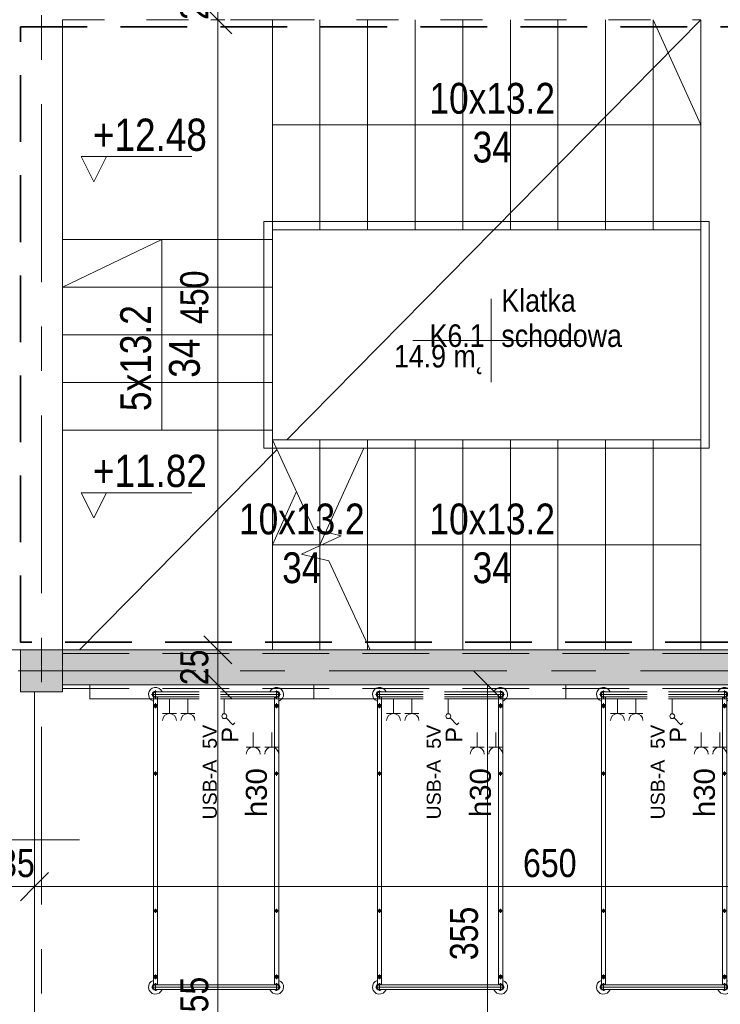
# Model space of a CAD drawing. Header units: centimetres. Extents: x -1631 to 1829, y -257 to 3158.
# Tile 12 of 129: x -1228 to -728, y 1130 to 1833. Entities that reach past the tile are written whole.
import ezdxf

# ---------------------------------------------------------------- set-up
doc = ezdxf.new("R2010")
doc.units = ezdxf.units.CM
for name, pattern in [('Dash', [60, 30, -30]), ('Hidden', [71.4375, 47.625, -23.8125]), ('Oś', [222.25, 127, -31.75, 31.75, -31.75]), ('Ukryte', [71.438, 47.625, -23.813])]:
    doc.linetypes.add(name, pattern=pattern)
for name, color, linetype, lineweight in [('A-ANNO-DIMS', 211, 'Continuous', 13), ('A-ANNO-DIMS-100', 211, 'Continuous', 13), ('A-ANNO-NOTE', 131, 'Continuous', 9), ('A-AREA', 32, 'Continuous', 13), ('A-AREA-IDEN', 2, 'Continuous', 13), ('A-DETL', 90, 'Continuous', 9), ('A-DETL-HDLN', 90, 'Ukryte', 9), ('A-DETL-THIN', 151, 'Continuous', 9), ('A-FLOR', 192, 'Continuous', 13), ('A-GLAZ-IDEN', 152, 'Continuous', 13), ('A-WALL', 113, 'Continuous', 13), ('G-ANNO-DIMS', 111, 'Continuous', 13), ('G-ANNO-TEXT', 231, 'Continuous', 13), ('I-FURN', 30, 'Continuous', 9), ('Q-SPCQ', 91, 'Continuous', 9), ('S-COLS', 52, 'Continuous', 13), ('S-GRID', 1, 'Continuous', 13), ('S-STRS', 31, 'Continuous', 13), ('S-STRS-MBND', 31, 'Continuous', 13)]:
    doc.layers.add(name, color=color, linetype=linetype, lineweight=lineweight)
doc.layers.add('A-WALL-PATT', color=111, linetype='Continuous', lineweight=13, plot=False)
doc.styles.add('Arial Narrow', font='ARIALN.TTF', dxfattribs={"height": 22})
doc.styles.add('Arial Narrow_2', font='ARIALN.TTF', dxfattribs={"height": 23})
doc.styles.add('Arial Narrow_5', font='ARIALN.TTF', dxfattribs={"height": 20})
doc.styles.add('Arial_11', font='arial.ttf', dxfattribs={"width": 0.85, "height": 23})
doc.styles.add('Arial_13', font='arial.ttf', dxfattribs={"height": 0.2})
doc.styles.add('Arial_4', font='arial.ttf', dxfattribs={"height": 10})
doc.styles.add('Arial_5', font='arial.ttf', dxfattribs={"height": 12})
doc.styles.add('Arial_6', font='arial.ttf', dxfattribs={"height": 15})
doc.dimstyles.new('Diagonal_1_100__0__wewnętrzne', dxfattribs={"dimscale": 30.48, "dimtxt": 20.468619, "dimasz": 0.656168, "dimexe": 0.164042, "dimexo": 0.0625, "dimgap": 0.032808, "dimtad": 1, "dimdec": 0, "dimdsep": 46, "dimtxsty": 'Arial Narrow_5', "dimblk1": 'OBLIQUE', "dimblk2": 'OBLIQUE', "dimsah": 1, "dimcen": 0.09, "dimazin": 0, "dimtfac": 1, "dimtdec": 4, "dimtix": 1, "dimtmove": 0, "dimatfit": 3, "dimfxl": 0.164042, "dimfxlon": 1, "dimtvp": 1, "dimtolj": 1, "dimtzin": 0, "dimarcsym": 2})
doc.dimstyles.new('Diagonal_1_100__0__wewnętrzne_2', dxfattribs={"dimscale": 30.48, "dimtxt": 20.468619, "dimasz": 0.656168, "dimexe": 0.164042, "dimexo": 0.0625, "dimgap": 0.032808, "dimtad": 1, "dimdec": 0, "dimdsep": 46, "dimtxsty": 'Arial Narrow_5', "dimblk1": 'OBLIQUE', "dimblk2": 'OBLIQUE', "dimsah": 1, "dimcen": 0.09, "dimazin": 0, "dimtfac": 1, "dimtdec": 4, "dimtix": 1, "dimtmove": 2, "dimatfit": 3, "dimfxl": 0.164042, "dimfxlon": 1, "dimtvp": 1, "dimtolj": 1, "dimtzin": 0, "dimarcsym": 2})

# ---------------------------------------------------------------- blocks, each defined once
blk = doc.blocks.new('M_Concrete-Square-Column - 300 x 300mm-1795931-6_piętro IV __13_80 m_ - stan projektowany')
at = {"layer": 'S-COLS', "lineweight": 9}
blk.add_hatch(color=254, dxfattribs=at).paths.add_polyline_path([(15, -15), (15, 15), (-15, 15), (-15, -15)], flags=0)
for p, q in [((15, 15), (-15, 15)), ((-15, 15), (-15, -15)), ((15, -15), (15, 15)), ((-15, -15), (15, -15))]:
    blk.add_line(p, q, dxfattribs=at)
blk = doc.blocks.new('łóżko 195x90 typ FAMED _102039_ - łóżko 195x90 typ FAMED _102039_-832813-6_piętro IV __13_80 m_ - stan projektowany')
at = {"layer": 'I-FURN'}
for p, q in [((-43.25, 102.02), (-43.25, 107.47)), ((-43.25, 106.45), (43.25, 106.45)), ((43.25, 102.02), (43.25, 107.47)), ((-45.98, 104.75), (45.97, 104.75)), ((-44.75, 103.1), (-44.75, -102.61)), ((-43.25, 103.05), (43.25, 103.05)), ((-41.75, -102.55), (-41.75, 103.1)), ((41.75, -102.61), (41.75, 103.05)), ((44.75, 103.1), (44.75, -102.61)), ((-45, 96.6), (-41.5, 96.6)), ((-43.25, 94.85), (-43.25, 98.35)), ((45, 96.6), (41.5, 96.6)), ((43.25, 94.85), (43.25, 98.35)), ((-43.25, 49.69), (-43.25, 46.69)), ((43.25, 49.69), (43.25, 46.69)), ((-44.75, 48.19), (-41.75, 48.19)), ((44.75, 48.19), (41.75, 48.19)), ((-43.25, -48.31), (-43.25, -51.31)), ((43.25, -48.31), (43.25, -51.31)), ((-44.75, -49.81), (-41.75, -49.81)), ((44.75, -49.81), (41.75, -49.81)), ((-45, -96.93), (-41.5, -96.93)), ((-43.25, -95.18), (-43.25, -98.68)), ((45, -96.93), (41.5, -96.93)), ((43.25, -95.18), (43.25, -98.68)), ((45.97, -104.25), (-45.98, -104.25)), ((-43.25, -101.53), (-43.25, -106.98)), ((-43.25, -102.55), (43.25, -102.55)), ((43.25, -101.53), (43.25, -106.98)), ((-43.25, -105.95), (43.25, -105.95))]:
    blk.add_line(p, q, dxfattribs=at)
for centre, radius in [((-43.25, 96.6), 1.25), ((-43.25, 96.6), 0.8), ((43.25, 96.6), 1.25), ((43.25, 96.6), 0.8), ((-43.25, 48.19), 1), ((43.25, 48.19), 1), ((-43.25, -49.81), 1), ((43.25, -49.81), 1), ((-43.25, -96.93), 1.25), ((-43.25, -96.93), 0.8), ((43.25, -96.93), 1.25), ((43.25, -96.93), 0.8)]:
    blk.add_circle(centre, radius, dxfattribs=at)
for centre, radius, start, end in [((-43.25, 104.75), 5, 19.87687, 252.5424), ((-43.25, 104.75), 2.23, 49.8221, 312.38874), ((-43.25, 104.75), 1.93, 62.02067, 297.97933), ((-43.25, 104.75), 1.7, 90, 270), ((43.25, 104.75), 5, 287.4576, 160.12313), ((43.25, 104.75), 2.23, 229.8221, 130.1779), ((43.25, 104.75), 1.93, 242.02067, 117.97933), ((43.25, 104.75), 1.7, 270, 90), ((-43.25, -104.25), 5, 107.4576, 340.12313), ((-43.25, -104.25), 2.23, 49.8221, 310.1779), ((-43.25, -104.25), 1.93, 62.02067, 297.97933), ((-43.25, -104.25), 1.7, 90, 270), ((43.25, -104.25), 5, 199.87687, 72.5424), ((43.25, -104.25), 2.23, 229.8221, 130.1779), ((43.25, -104.25), 1.93, 242.02067, 117.97933), ((43.25, -104.25), 1.7, 270, 90)]:
    blk.add_arc(centre, radius, start, end, dxfattribs=at)
blk = doc.blocks.new('Panel Gazowo Oswietleniowy 2 - Type 1-2423720-6_piętro IV __13_80 m_ - stan projektowany')
at = {"layer": 'Q-SPCQ'}
for p, q in [((-112.5, 56.83), (-102.5, 56.83)), ((-107.5, 56.83), (-107.5, 46.5)), ((-99.33, 56.83), (-89.33, 56.83)), ((-94.33, 56.83), (-94.33, 46.5)), ((47.5, 56.83), (57.5, 56.83)), ((52.5, 56.83), (52.5, 46.5)), ((60.67, 56.83), (70.67, 56.83)), ((65.67, 56.83), (65.67, 46.5)), ((-79.82, 40.93), (-81.13, 39.62)), ((-74.88, 35.98), (-79.82, 40.93)), ((80.18, 40.93), (78.87, 39.62)), ((85.12, 35.98), (80.18, 40.93)), ((-73.64, 22.5), (-73.64, 33)), ((-66.13, 32.83), (-56.13, 32.83)), ((-61.13, 32.83), (-61.13, 22.5)), ((-52.67, 32.83), (-42.67, 32.83)), ((-47.67, 32.83), (-47.67, 22.5)), ((-39.5, 32.83), (-29.5, 32.83)), ((-34.5, 32.83), (-34.5, 22.5)), ((86.36, 22.5), (86.36, 33)), ((93.87, 32.83), (103.87, 32.83)), ((98.87, 32.83), (98.87, 22.5)), ((107.33, 32.83), (117.33, 32.83)), ((112.33, 32.83), (112.33, 22.5)), ((120.5, 32.83), (130.5, 32.83)), ((125.5, 32.83), (125.5, 22.5)), ((-157.5, 12.5), (-157.5, 22.5)), ((-157.5, 22.5), (182.5, 22.5)), ((182.5, 22.5), (182.5, 12.5))]:
    blk.add_line(p, q, dxfattribs=at)
for centre in [(-73.64, 34.75), (86.36, 34.75)]:
    blk.add_circle(centre, 1.75, dxfattribs=at)
for centre, end in [((-107.5, 61.83), 0), ((-94.33, 61.83), 0), ((52.5, 61.83), 0), ((65.67, 61.83), 0), ((-61.13, 37.83), 360), ((-47.67, 37.83), 360), ((-34.5, 37.83), 360), ((98.87, 37.83), 360), ((112.33, 37.83), 360), ((125.5, 37.83), 360)]:
    blk.add_arc(centre, 5, 180, end, dxfattribs=at)
blk = doc.blocks.new('Spot Elevations - Kota wyk 2-385235-6_piętro IV __13_80 m_ - stan projektowany')
at = {"layer": 'G-ANNO-DIMS'}
for p, q in [((0, 0), (-0.09, 0.18)), ((-0.09, 0.18), (0.6992, 0.18)), ((0, 0), (0.09, 0.18))]:
    blk.add_line(p, q, dxfattribs=at)
blk = doc.blocks.new('DIMBLOCK36-6_piętro IV __13_80 m_ - stan projektowany')
at = {"layer": 'A-ANNO-DIMS-100', "transparency": 16777216}
for p, q in [((-893.96, 1358.33), (-903.96, 1368.33)), ((-898.96, 1358.33), (-888.96, 1358.33)), ((-893.96, 1358.33), (-898.96, 1358.33)), ((-893.96, 1003.33), (-893.96, 1358.33)), ((-893.96, 1358.33), (-883.96, 1348.33)), ((-893.96, 1003.33), (-903.96, 1013.33)), ((-898.96, 1003.33), (-888.96, 1003.33)), ((-893.96, 1003.33), (-898.96, 1003.33)), ((-893.96, 1003.33), (-883.96, 993.33))]:
    blk.add_line(p, q, dxfattribs=at)
at = {"layer": 'A-ANNO-DIMS-100', "color": 0, "transparency": 16777216, "insert": (-920.81, 1161.82), "char_height": 20, "width": 45.6158, "attachment_point": 1, "rotation": 90, "line_spacing_factor": 0.974696, "style": 'Arial Narrow_5'}
blk.add_mtext('355', dxfattribs=at)
blk = doc.blocks.new('_Oblique')
at = {"color": 0, "linetype": 'ByBlock', "lineweight": -2}
blk.add_line((-0.5, -0.5), (0.5, 0.5), dxfattribs=at)
blk = doc.blocks.new('DIMBLOCK81-6_piętro IV __13_80 m_ - stan projektowany')
at = {"layer": 'A-ANNO-DIMS-100', "transparency": 16777216}
for p, q in [((-1086.6, 1358.33), (-1096.6, 1368.33)), ((-1091.6, 1358.33), (-1081.6, 1358.33)), ((-1086.6, 1358.33), (-1091.6, 1358.33)), ((-1086.6, 903.33), (-1086.6, 1358.33)), ((-1086.6, 1358.33), (-1076.6, 1348.33)), ((-1086.6, 903.33), (-1096.6, 913.33)), ((-1091.6, 903.33), (-1081.6, 903.33)), ((-1086.6, 903.33), (-1091.6, 903.33)), ((-1086.6, 903.33), (-1076.6, 893.33))]:
    blk.add_line(p, q, dxfattribs=at)
at = {"layer": 'A-ANNO-DIMS-100', "color": 0, "transparency": 16777216, "insert": (-1113.45, 1111.82), "char_height": 20, "width": 45.6158, "attachment_point": 1, "rotation": 90, "line_spacing_factor": 0.974696, "style": 'Arial Narrow_5'}
blk.add_mtext('455', dxfattribs=at)
blk = doc.blocks.new('DIMBLOCK82-6_piętro IV __13_80 m_ - stan projektowany')
at = {"layer": 'A-ANNO-DIMS-100', "transparency": 16777216}
for p, q in [((-1086.6, 1383.33), (-1096.6, 1393.33)), ((-1091.6, 1383.33), (-1081.6, 1383.33)), ((-1086.6, 1383.33), (-1091.6, 1383.33)), ((-1086.6, 1358.33), (-1086.6, 1383.33)), ((-1086.6, 1383.33), (-1076.6, 1373.33)), ((-1086.6, 1358.33), (-1096.6, 1368.33)), ((-1091.6, 1358.33), (-1081.6, 1358.33)), ((-1086.6, 1358.33), (-1091.6, 1358.33)), ((-1086.6, 1358.33), (-1076.6, 1348.33))]:
    blk.add_line(p, q, dxfattribs=at)
at = {"layer": 'A-ANNO-DIMS-100', "color": 0, "transparency": 16777216, "insert": (-1113.45, 1358.15), "char_height": 20, "width": 30.4105, "attachment_point": 1, "rotation": 90, "line_spacing_factor": 0.974696, "style": 'Arial Narrow_5'}
blk.add_mtext('25', dxfattribs=at)
blk = doc.blocks.new('DIMBLOCK83-6_piętro IV __13_80 m_ - stan projektowany')
at = {"layer": 'A-ANNO-DIMS-100', "transparency": 16777216}
for p, q in [((-1086.6, 1833.33), (-1096.6, 1843.33)), ((-1091.6, 1833.33), (-1081.6, 1833.33)), ((-1086.6, 1833.33), (-1091.6, 1833.33)), ((-1086.6, 1383.33), (-1086.6, 1833.33)), ((-1086.6, 1833.33), (-1076.6, 1823.33)), ((-1086.6, 1383.33), (-1096.6, 1393.33)), ((-1091.6, 1383.33), (-1081.6, 1383.33)), ((-1086.6, 1383.33), (-1091.6, 1383.33)), ((-1086.6, 1383.33), (-1076.6, 1373.33))]:
    blk.add_line(p, q, dxfattribs=at)
at = {"layer": 'A-ANNO-DIMS-100', "color": 0, "transparency": 16777216, "insert": (-1113.45, 1616.05), "char_height": 20, "width": 45.6158, "attachment_point": 1, "rotation": 90, "line_spacing_factor": 0.974696, "style": 'Arial Narrow_5'}
blk.add_mtext('450', dxfattribs=at)
blk = doc.blocks.new('DIMBLOCK84-6_piętro IV __13_80 m_ - stan projektowany')
at = {"layer": 'A-ANNO-DIMS-100', "transparency": 16777216}
for p, q in [((-1086.6, 1858.33), (-1096.6, 1868.33)), ((-1091.6, 1858.33), (-1081.6, 1858.33)), ((-1086.6, 1858.33), (-1091.6, 1858.33)), ((-1086.6, 1833.33), (-1086.6, 1858.33)), ((-1086.6, 1858.33), (-1076.6, 1848.33)), ((-1086.6, 1833.33), (-1096.6, 1843.33)), ((-1091.6, 1833.33), (-1081.6, 1833.33)), ((-1086.6, 1833.33), (-1091.6, 1833.33)), ((-1086.6, 1833.33), (-1076.6, 1823.33))]:
    blk.add_line(p, q, dxfattribs=at)
at = {"layer": 'A-ANNO-DIMS-100', "color": 0, "transparency": 16777216, "insert": (-1113.45, 1833.15), "char_height": 20, "width": 30.4105, "attachment_point": 1, "rotation": 90, "line_spacing_factor": 0.974696, "style": 'Arial Narrow_5'}
blk.add_mtext('25', dxfattribs=at)
blk = doc.blocks.new('DIMBLOCK110-6_piętro IV __13_80 m_ - stan projektowany')
at = {"layer": 'A-ANNO-DIMS-100', "transparency": 16777216}
for p, q in [((-1217.62, 1214.34), (-1207.62, 1224.34)), ((-567.62, 1214.34), (-557.62, 1224.34)), ((-1217.62, 1209.34), (-1217.62, 1219.34)), ((-567.62, 1209.34), (-567.62, 1219.34)), ((-1217.62, 1214.34), (-1227.62, 1204.34)), ((-567.62, 1214.34), (-1217.62, 1214.34)), ((-1217.62, 1214.34), (-1217.62, 1209.34)), ((-567.62, 1214.34), (-577.62, 1204.34)), ((-567.62, 1214.34), (-567.62, 1209.34))]:
    blk.add_line(p, q, dxfattribs=at)
at = {"layer": 'A-ANNO-DIMS-100', "color": 0, "transparency": 16777216, "insert": (-868.57, 1241.19), "char_height": 20, "width": 45.6158, "attachment_point": 1, "line_spacing_factor": 0.974696, "style": 'Arial Narrow_5'}
blk.add_mtext('650', dxfattribs=at)
blk = doc.blocks.new('DIMBLOCK111-6_piętro IV __13_80 m_ - stan projektowany')
at = {"layer": 'A-ANNO-DIMS-100', "transparency": 16777216}
for p, q in [((-1252.62, 1214.34), (-1242.62, 1224.34)), ((-1217.62, 1214.34), (-1207.62, 1224.34)), ((-1252.62, 1209.34), (-1252.62, 1219.34)), ((-1217.62, 1209.34), (-1217.62, 1219.34)), ((-1252.62, 1214.34), (-1262.62, 1204.34)), ((-1217.62, 1214.34), (-1252.62, 1214.34)), ((-1252.62, 1214.34), (-1252.62, 1209.34)), ((-1217.62, 1214.34), (-1227.62, 1204.34)), ((-1217.62, 1214.34), (-1217.62, 1209.34))]:
    blk.add_line(p, q, dxfattribs=at)
at = {"layer": 'A-ANNO-DIMS-100', "color": 0, "transparency": 16777216, "insert": (-1242.82, 1241.19), "char_height": 20, "width": 30.4105, "attachment_point": 1, "line_spacing_factor": 0.974696, "style": 'Arial Narrow_5'}
blk.add_mtext('35', dxfattribs=at)
blk = doc.blocks.new('METKA_POMIESZCZENIA2 - Rozbudowana - bez ramki-2396678-6_piętro IV __13_80 m_ - stan projektowany')
at = {"layer": 'A-AREA-IDEN'}
for p, q in [((0, 0.425), (0, 0)), ((0.098, 0), (-0.8, 0)), ((-0.8, 0), (0.9, 0)), ((0, 0), (0, -0.425))]:
    blk.add_line(p, q, dxfattribs=at)
blk = doc.blocks.new('Okno_LD_typ 100 - metka _ wys_parapetu-2491833-6_piętro IV __13_80 m_ - stan projektowany')
at = {"layer": 'A-GLAZ-IDEN'}
blk.add_line((0, 1.8925), (0, -0.3919), dxfattribs=at)
blk.add_circle((0, -0.0919), 0.3, dxfattribs=at)
at = {"layer": 'A-GLAZ-IDEN', "insert": (0.4711, 0.6634), "char_height": 0.2, "width": 0.48783, "attachment_point": 3, "rotation": 90, "line_spacing_factor": 0.936439, "style": 'Arial_13', "bg_fill": 3, "box_fill_scale": 1.25, "bg_fill_color": 256, "bg_fill_true_color": 13158600, "bg_fill_transparency": 0}
blk.add_mtext('\\pxqr,t6.35,12.7,19.05,25.4,31.75,38.1,44.45,50.8,57.15,63.5,69.85,76.2,82.55,88.9,95.25,101.6,107.95,114.3,120.65,127,133.35,139.7,146.05,152.4,158.75,165.1,171.45,177.8,184.15,190.5,196.85,203.2;{hp= }', dxfattribs=at)

msp = doc.modelspace()

# ---------------------------------------------------------------- hatches: boundary and pattern name
at = {"layer": 'A-WALL-PATT'}
msp.add_hatch(color=9, dxfattribs=at).paths.add_polyline_path([(-627.62, 1358.33), (-627.62, 1383.33), (-1197.62, 1383.33), (-1197.62, 1358.33), (-628.34, 1358.33)], flags=0)

# ---------------------------------------------------------------- linework, layer by layer
at = {"layer": 'A-AREA', "lineweight": 9}
for p, q in [((-1037.41, 1533.33), (-741.62, 1833.33)), ((-1185.3, 1383.33), (-1044.34, 1526.29))]:
    msp.add_line(p, q, dxfattribs=at)
at = {"layer": 'A-DETL', "linetype": 'Hidden', "lineweight": 35}
for p, q in [((-1227.62, 1828.33), (-576.62, 1828.33)), ((-1227.62, 1388.83), (-1227.62, 1828.33)), ((-576.62, 1388.83), (-1227.62, 1388.83))]:
    msp.add_line(p, q, dxfattribs=at)
at = {"layer": 'A-DETL-HDLN'}
msp.add_line((-1197.62, 1380.83), (1172.38, 1380.83), dxfattribs=at)
at = {"layer": 'A-DETL-THIN'}
for p, q in [((-775.62, 1833.33), (-741.62, 1758.33)), ((-1047.62, 1758.33), (-741.62, 1758.33)), ((-741.62, 1758.33), (-775.62, 1758.33)), ((-1053.62, 1527.33), (-1053.62, 1689.33)), ((-1053.62, 1689.33), (-735.62, 1689.33)), ((-735.62, 1689.33), (-735.62, 1527.33)), ((-1047.62, 1683.33), (-741.62, 1683.33)), ((-1047.62, 1533.33), (-1047.62, 1683.33)), ((-741.62, 1683.33), (-741.62, 1533.33)), ((-741.62, 1683.33), (-741.62, 1533.33)), ((-1126.62, 1676.33), (-1197.62, 1642.33)), ((-1126.62, 1540.33), (-1126.62, 1676.33)), ((-741.62, 1533.33), (-1047.62, 1533.33)), ((-735.62, 1527.33), (-1053.62, 1527.33)), ((-1013.62, 1458.33), (-982.34, 1527.33)), ((-1047.62, 1458.33), (-1030.28, 1496.58)), ((-1013.62, 1458.33), (-1047.62, 1458.33)), ((-741.62, 1458.33), (-1013.62, 1458.33))]:
    msp.add_line(p, q, dxfattribs=at)
at = {"layer": 'A-FLOR', "lineweight": 9}
msp.add_line((-741.62, 1833.33), (-741.62, 1533.33), dxfattribs=at)
at = {"layer": 'A-WALL', "lineweight": 9}
for p, q in [((-1227.62, 1383.33), (-1238.62, 1383.33)), ((-627.62, 1383.33), (-1197.62, 1383.33)), ((-1197.62, 1358.33), (-627.62, 1358.33)), ((-1217.62, 1353.33), (-1217.62, 903.33))]:
    msp.add_line(p, q, dxfattribs=at)
at = {"layer": 'S-GRID', "linetype": 'Oś'}
for p, q in [((-1212.62, 2884.27), (-1212.62, 27.13)), ((1342.46, 1368.33), (-1368.76, 1368.33))]:
    msp.add_line(p, q, dxfattribs=at)
at = {"layer": 'S-STRS', "lineweight": 9}
for p, q in [((-1197.62, 1833.33), (-1197.62, 1676.33)), ((-1047.62, 1833.33), (-1047.62, 1683.33)), ((-1047.62, 1833.33), (-1047.62, 1683.33)), ((-1013.62, 1833.33), (-1013.62, 1683.33)), ((-1013.62, 1833.33), (-1013.62, 1683.33)), ((-979.62, 1833.33), (-979.62, 1683.33)), ((-979.62, 1833.33), (-979.62, 1683.33)), ((-945.62, 1833.33), (-945.62, 1683.33)), ((-945.62, 1833.33), (-945.62, 1683.33)), ((-911.62, 1833.33), (-911.62, 1683.33)), ((-911.62, 1833.33), (-911.62, 1683.33)), ((-877.62, 1833.33), (-877.62, 1683.33)), ((-877.62, 1833.33), (-877.62, 1683.33)), ((-843.62, 1833.33), (-843.62, 1683.33)), ((-843.62, 1833.33), (-843.62, 1683.33)), ((-809.62, 1833.33), (-809.62, 1683.33)), ((-809.62, 1833.33), (-809.62, 1683.33)), ((-775.62, 1833.33), (-775.62, 1683.33)), ((-775.62, 1833.33), (-775.62, 1683.33)), ((-741.62, 1833.33), (-741.62, 1683.33)), ((-1047.62, 1676.33), (-1047.62, 1683.33)), ((-1047.62, 1683.33), (-1013.62, 1683.33)), ((-1013.62, 1683.33), (-979.62, 1683.33)), ((-979.62, 1683.33), (-945.62, 1683.33)), ((-945.62, 1683.33), (-911.62, 1683.33)), ((-911.62, 1683.33), (-877.62, 1683.33)), ((-877.62, 1683.33), (-843.62, 1683.33)), ((-843.62, 1683.33), (-809.62, 1683.33)), ((-809.62, 1683.33), (-775.62, 1683.33)), ((-775.62, 1683.33), (-741.62, 1683.33)), ((-1197.62, 1676.33), (-1047.62, 1676.33)), ((-1197.62, 1642.33), (-1197.62, 1676.33)), ((-1197.62, 1676.33), (-1047.62, 1676.33)), ((-1047.62, 1642.33), (-1047.62, 1676.33)), ((-1197.62, 1608.33), (-1197.62, 1642.33)), ((-1197.62, 1642.33), (-1047.62, 1642.33)), ((-1197.62, 1642.33), (-1047.62, 1642.33)), ((-1047.62, 1608.33), (-1047.62, 1642.33)), ((-1197.62, 1574.33), (-1197.62, 1608.33)), ((-1197.62, 1608.33), (-1047.62, 1608.33)), ((-1197.62, 1608.33), (-1047.62, 1608.33)), ((-1047.62, 1574.33), (-1047.62, 1608.33)), ((-1197.62, 1540.33), (-1197.62, 1574.33)), ((-1197.62, 1574.33), (-1047.62, 1574.33)), ((-1197.62, 1574.33), (-1047.62, 1574.33)), ((-1047.62, 1540.33), (-1047.62, 1574.33)), ((-1197.62, 1540.33), (-1197.62, 1383.33)), ((-1197.62, 1540.33), (-1047.62, 1540.33)), ((-1197.62, 1540.33), (-1047.62, 1540.33)), ((-1047.62, 1533.33), (-1047.62, 1540.33)), ((-1047.62, 1383.33), (-1047.62, 1533.33)), ((-1047.62, 1383.33), (-1047.62, 1533.33)), ((-1013.62, 1533.33), (-1047.62, 1533.33)), ((-979.62, 1533.33), (-1013.62, 1533.33)), ((-1013.62, 1468.61), (-1013.62, 1533.33)), ((-1013.62, 1468.61), (-1013.62, 1533.33)), ((-979.62, 1387.5), (-979.62, 1533.33)), ((-979.62, 1387.5), (-979.62, 1533.33)), ((-945.62, 1383.33), (-945.62, 1533.33)), ((-945.62, 1383.33), (-945.62, 1533.33)), ((-911.62, 1383.33), (-911.62, 1533.33)), ((-911.62, 1383.33), (-911.62, 1533.33)), ((-877.62, 1383.33), (-877.62, 1533.33)), ((-877.62, 1383.33), (-877.62, 1533.33)), ((-809.62, 1533.33), (-843.62, 1533.33)), ((-843.62, 1383.33), (-843.62, 1533.33)), ((-843.62, 1383.33), (-843.62, 1533.33)), ((-775.62, 1533.33), (-809.62, 1533.33)), ((-809.62, 1383.33), (-809.62, 1533.33)), ((-809.62, 1383.33), (-809.62, 1533.33)), ((-741.62, 1533.33), (-775.62, 1533.33)), ((-775.62, 1383.33), (-775.62, 1533.33)), ((-775.62, 1383.33), (-775.62, 1533.33)), ((-741.62, 1383.33), (-741.62, 1533.33)), ((-741.62, 1383.33), (-741.62, 1533.33)), ((-1013.62, 1457.87), (-1013.62, 1468.61)), ((-1013.62, 1457.87), (-1013.62, 1468.61)), ((-1013.62, 1448.52), (-1013.62, 1457.87)), ((-1013.62, 1448.52), (-1013.62, 1457.87)), ((-1013.62, 1383.33), (-1013.62, 1448.52)), ((-1013.62, 1383.33), (-1013.62, 1448.52)), ((-979.62, 1383.33), (-979.62, 1387.5)), ((-979.62, 1383.33), (-979.62, 1387.5))]:
    msp.add_line(p, q, dxfattribs=at)
at = {"layer": 'S-STRS-MBND', "linetype": 'Dash', "lineweight": 9}
for p, q in [((-1197.62, 1833.33), (-1197.62, 1676.33)), ((-1047.62, 1833.33), (-1197.62, 1833.33)), ((-1047.62, 1833.33), (-1047.62, 1683.33)), ((-1047.62, 1833.33), (-741.62, 1833.33)), ((-1047.62, 1833.33), (-1047.62, 1683.33)), ((-1013.62, 1833.33), (-1013.62, 1683.33)), ((-1013.62, 1833.33), (-1013.62, 1683.33)), ((-979.62, 1833.33), (-979.62, 1683.33)), ((-979.62, 1833.33), (-979.62, 1683.33)), ((-945.62, 1833.33), (-945.62, 1683.33)), ((-945.62, 1833.33), (-945.62, 1683.33)), ((-911.62, 1833.33), (-911.62, 1683.33)), ((-911.62, 1833.33), (-911.62, 1683.33)), ((-877.62, 1833.33), (-877.62, 1683.33)), ((-877.62, 1833.33), (-877.62, 1683.33)), ((-843.62, 1833.33), (-843.62, 1683.33)), ((-843.62, 1833.33), (-843.62, 1683.33)), ((-809.62, 1833.33), (-809.62, 1683.33)), ((-809.62, 1833.33), (-809.62, 1683.33)), ((-775.62, 1833.33), (-775.62, 1683.33)), ((-775.62, 1833.33), (-775.62, 1683.33)), ((-741.62, 1833.33), (-741.62, 1683.33)), ((-1047.62, 1676.33), (-1047.62, 1683.33)), ((-1047.62, 1683.33), (-741.62, 1683.33)), ((-1197.62, 1676.33), (-1047.62, 1676.33)), ((-1197.62, 1540.33), (-1197.62, 1676.33)), ((-1197.62, 1676.33), (-1047.62, 1676.33)), ((-1047.62, 1540.33), (-1047.62, 1676.33)), ((-1197.62, 1642.33), (-1047.62, 1642.33)), ((-1197.62, 1642.33), (-1047.62, 1642.33)), ((-1197.62, 1608.33), (-1047.62, 1608.33)), ((-1197.62, 1608.33), (-1047.62, 1608.33)), ((-1197.62, 1574.33), (-1047.62, 1574.33)), ((-1197.62, 1574.33), (-1047.62, 1574.33)), ((-1197.62, 1540.33), (-1197.62, 1383.33)), ((-1197.62, 1540.33), (-1047.62, 1540.33)), ((-1197.62, 1540.33), (-1047.62, 1540.33)), ((-1047.62, 1533.33), (-1047.62, 1540.33)), ((-1047.62, 1383.33), (-1047.62, 1533.33)), ((-1047.62, 1383.33), (-1047.62, 1533.33)), ((-1013.62, 1457.87), (-1013.62, 1468.61)), ((-1013.62, 1457.87), (-1013.62, 1468.61)), ((-1013.62, 1383.33), (-1013.62, 1448.52)), ((-1013.62, 1383.33), (-1013.62, 1448.52)), ((-979.62, 1383.33), (-979.62, 1387.5)), ((-979.62, 1383.33), (-979.62, 1387.5)), ((-1197.62, 1383.33), (-1047.62, 1383.33)), ((-1016.71, 1383.33), (-1047.62, 1383.33))]:
    msp.add_line(p, q, dxfattribs=at)
at = {"layer": 'S-STRS-MBND', "lineweight": 9}
for p, q in [((-1047.62, 1533.33), (-1017.93, 1469.65)), ((-1017.93, 1469.65), (-998.49, 1464.93)), ((-998.49, 1464.93), (-1026.81, 1451.72)), ((-1026.81, 1451.72), (-1007.37, 1447)), ((-1007.37, 1447), (-977.68, 1383.33))]:
    msp.add_line(p, q, dxfattribs=at)

# ---------------------------------------------------------------- block references
at = {"layer": 'A-AREA-IDEN', "xscale": 69.99999999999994, "yscale": 69.99999999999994, "zscale": 69.99999999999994}
msp.add_blockref('METKA_POMIESZCZENIA2 - Rozbudowana - bez ramki-2396678-6_piętro IV __13_80 m_ - stan projektowany', (-891.33, 1604.2), dxfattribs=at)
at = {"layer": 'G-ANNO-DIMS', "xscale": 99.99999999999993, "yscale": 99.99999999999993, "zscale": 99.99999999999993}
for p in [(-1175.16, 1717.59), (-1175.16, 1477.59)]:
    msp.add_blockref('Spot Elevations - Kota wyk 2-385235-6_piętro IV __13_80 m_ - stan projektowany', p, dxfattribs=at)
at = {"layer": 'I-FURN'}
for p in [(-1087.87, 1246.88), (-927.87, 1246.88), (-767.87, 1246.88)]:
    msp.add_blockref('łóżko 195x90 typ FAMED _102039_ - łóżko 195x90 typ FAMED _102039_-832813-6_piętro IV __13_80 m_ - stan projektowany', p, dxfattribs=at)
at = {"layer": 'Q-SPCQ', "rotation": 180}
for p in [(-995.62, 1370.83), (-835.62, 1370.83)]:
    msp.add_blockref('Panel Gazowo Oswietleniowy 2 - Type 1-2423720-6_piętro IV __13_80 m_ - stan projektowany', p, dxfattribs=at)
at = {"layer": 'S-COLS', "lineweight": 9}
msp.add_blockref('M_Concrete-Square-Column - 300 x 300mm-1795931-6_piętro IV __13_80 m_ - stan projektowany', (-1212.62, 1368.33), dxfattribs=at)

# ---------------------------------------------------------------- texts
at = {"layer": 'A-AREA-IDEN', "char_height": 16.1, "line_spacing_factor": 0.936439, "style": 'Arial_11'}
for s, insert, width, attachment_point in [('\\pxt3.69565,7.3913,11.08696,14.78261,18.47826,22.17391,25.86957,29.56522,33.26087,36.95652,40.65217,44.34783,48.04348,51.73913,55.43478,59.13043,62.82609,66.52174,70.21739,73.91304,77.6087,81.30435,85,88.69565,92.3913,96.08696,99.78261,103.47826,107.17391,110.86957,114.56522,118.26087;{Klatka\\Pschodowa}', (-884.03, 1599.46), 85.3825, 7), ('\\pxqr,t3.69565,7.3913,11.08696,14.78261,18.47826,22.17391,25.86957,29.56522,33.26087,36.95652,40.65217,44.34783,48.04348,51.73913,55.43478,59.13043,62.82609,66.52174,70.21739,73.91304,77.6087,81.30435,85,88.69565,92.3913,96.08696,99.78261,103.47826,107.17391,110.86957,114.56522,118.26087;{K6.1}', (-895.99, 1599.46), 38.9725, 9), ('\\pt84.99995,169.9999,255.00008,340.00003,424.99998,509.99993,595.00011,680.00006,765.00001,849.99996,934.99991,1020.00009,1105.00004,1189.99999,1274.99994,1359.99989,1445.00007,1530.00002,1614.99997,1699.99992,1785.0001,1870.00005,1955,2039.99995,2124.9999,2210.00008,2295.00003,2379.99998,2464.99993,2550.00011,2635.00006,2720.00001;14.9 m˛', (-895.99, 1601.13), 64.141, 3)]:
    msp.add_mtext(s, dxfattribs=dict(at, insert=insert, width=width, attachment_point=attachment_point))
at = {"layer": 'G-ANNO-DIMS', "char_height": 23, "width": 97.4494, "attachment_point": 1, "line_spacing_factor": 0.974696, "style": 'Arial Narrow_2'}
for s, insert in [('+12.48', (-1175.76, 1762.69)), ('+11.82', (-1175.76, 1522.69))]:
    msp.add_mtext(s, dxfattribs=dict(at, insert=insert))
at = {"layer": 'G-ANNO-TEXT', "color": 7, "char_height": 22, "width": 89.486, "attachment_point": 2, "line_spacing_factor": 0.949189, "style": 'Arial Narrow'}
for insert in [(-890.59, 1788.19), (-1026.59, 1487.84), (-890.59, 1487.84)]:
    msp.add_mtext('\\pxqc,t5.77273,11.54545,17.31818,23.09091,28.86364,34.63636,40.40909,46.18182,51.95455,57.72727,63.5,69.27273,75.04545,80.81818,86.59091,92.36364,98.13636,103.90909,109.68182,115.45455,121.22727,127,132.77273,138.54545,144.31818,150.09091,155.86364,161.63636,167.40909,173.18182,178.95455,184.72727;{10x13.2\\P34}', dxfattribs=dict(at, insert=insert))
at = {"layer": 'G-ANNO-TEXT', "color": 7, "insert": (-1156.29, 1591.7), "char_height": 22, "width": 75.548, "attachment_point": 2, "rotation": 90, "line_spacing_factor": 0.949189, "style": 'Arial Narrow'}
msp.add_mtext('\\pxqc,t5.77273,11.54545,17.31818,23.09091,28.86364,34.63636,40.40909,46.18182,51.95455,57.72727,63.5,69.27273,75.04545,80.81818,86.59091,92.36364,98.13636,103.90909,109.68182,115.45455,121.22727,127,132.77273,138.54545,144.31818,150.09091,155.86364,161.63636,167.40909,173.18182,178.95455,184.72727;{5x13.2\\P34}', dxfattribs=at)

# ---------------------------------------------------------------- dimensions: what is measured, and where the dimension line sits
at = {"layer": 'A-ANNO-DIMS'}
dim = msp.add_linear_dim(base=(-1086.6, 1858.33), p1=(-1091.6, 1833.33), p2=(-1091.6, 1858.33), angle=90, dimstyle='Diagonal_1_100__0__wewnętrzne', override={"dimpost": '<>', "dimfxl": 25}, dxfattribs=at)
dim.commit()
dim.dimension.update_dxf_attribs({"geometry": 'DIMBLOCK84-6_piętro IV __13_80 m_ - stan projektowany', "text_midpoint": (-1097.81, 1845.83)})
dim = msp.add_linear_dim(base=(-1086.6, 1833.33), p1=(-1091.6, 1383.33), p2=(-1091.6, 1833.33), angle=90, dimstyle='Diagonal_1_100__0__wewnętrzne_2', override={"dimpost": '<>', "dimfxl": 450}, dxfattribs=at)
dim.commit()
dim.dimension.update_dxf_attribs({"geometry": 'DIMBLOCK83-6_piętro IV __13_80 m_ - stan projektowany', "text_midpoint": (-1100.12, 1638.85), "dimtype": 160, "text_rotation": 90})
dim = msp.add_linear_dim(base=(-1252.62, 1214.34), p1=(-1217.62, 1209.34), p2=(-1252.62, 1209.34), dimstyle='Diagonal_1_100__0__wewnętrzne_2', override={"dimpost": '<>', "dimfxl": 35}, dxfattribs=at)
dim.commit()
dim.dimension.update_dxf_attribs({"geometry": 'DIMBLOCK111-6_piętro IV __13_80 m_ - stan projektowany', "text_midpoint": (-1227.62, 1227.86), "dimtype": 160, "text_rotation": 360})

# ---------------------------------------------------------------- next in the draw order: texts
at = {"layer": 'A-ANNO-NOTE', "lineweight": 13, "rotation": 90, "line_spacing_factor": 0.936439, "bg_fill": 3, "box_fill_scale": 1.25, "bg_fill_color": 256, "bg_fill_true_color": 13158600, "bg_fill_transparency": 0}
for s, insert, char_height, width, attachment_point, style in [('\\pxqc,t12.7,25.4,38.1,50.8,63.5,76.2,88.9,101.6,114.3,127,139.7,152.4,165.1,177.8,190.5,203.2,215.9,228.6,241.3,254,266.7,279.4,292.1,304.8,317.5,330.2,342.9,355.6,368.3,381,393.7,406.4;{USB-A  5V}', (-1092.25, 1296.09), 10, 113.1, 5, 'Arial_4'), ('\\pxqc,t12.7,25.4,38.1,50.8,63.5,76.2,88.9,101.6,114.3,127,139.7,152.4,165.1,177.8,190.5,203.2,215.9,228.6,241.3,254,266.7,279.4,292.1,304.8,317.5,330.2,342.9,355.6,368.3,381,393.7,406.4;{USB-A  5V}', (-932.25, 1296.09), 10, 113.1, 5, 'Arial_4'), ('\\pxqc,t12.7,25.4,38.1,50.8,63.5,76.2,88.9,101.6,114.3,127,139.7,152.4,165.1,177.8,190.5,203.2,215.9,228.6,241.3,254,266.7,279.4,292.1,304.8,317.5,330.2,342.9,355.6,368.3,381,393.7,406.4;{USB-A  5V}', (-772.25, 1296.09), 10, 113.1, 5, 'Arial_4'), ('\\pxt8.46667,16.93333,25.4,33.86667,42.33333,50.8,59.26667,67.73333,76.2,84.66667,93.13333,101.6,110.06667,118.53333,127,135.46667,143.93333,152.4,160.86667,169.33333,177.8,186.26667,194.73333,203.2,211.66667,220.13333,228.6,237.06667,245.53333,254,262.46667,270.93333;{h30}', (-1066.55, 1263.98), 15, 36.764, 1, 'Arial_6'), ('\\pxt8.46667,16.93333,25.4,33.86667,42.33333,50.8,59.26667,67.73333,76.2,84.66667,93.13333,101.6,110.06667,118.53333,127,135.46667,143.93333,152.4,160.86667,169.33333,177.8,186.26667,194.73333,203.2,211.66667,220.13333,228.6,237.06667,245.53333,254,262.46667,270.93333;{h30}', (-906.55, 1263.98), 15, 36.764, 1, 'Arial_6'), ('\\pxt8.46667,16.93333,25.4,33.86667,42.33333,50.8,59.26667,67.73333,76.2,84.66667,93.13333,101.6,110.06667,118.53333,127,135.46667,143.93333,152.4,160.86667,169.33333,177.8,186.26667,194.73333,203.2,211.66667,220.13333,228.6,237.06667,245.53333,254,262.46667,270.93333;{h30}', (-746.55, 1263.98), 15, 36.764, 1, 'Arial_6')]:
    msp.add_mtext(s, dxfattribs=dict(at, insert=insert, char_height=char_height, width=width, attachment_point=attachment_point, style=style))

# ---------------------------------------------------------------- next in the draw order: texts
at = {"layer": 'A-ANNO-NOTE', "lineweight": 13, "char_height": 12, "width": 12.019, "attachment_point": 5, "rotation": 90, "line_spacing_factor": 0.936439, "style": 'Arial_5'}
for insert in [(-1077.87, 1322.73), (-917.87, 1322.73), (-757.87, 1322.73)]:
    msp.add_mtext('\\pxqc,t10.58333,21.16667,31.75,42.33333,52.91667,63.5,74.08333,84.66667,95.25,105.83333,116.41667,127,137.58333,148.16667,158.75,169.33333,179.91667,190.5,201.08333,211.66667,222.25,232.83333,243.41667,254,264.58333,275.16667,285.75,296.33333,306.91667,317.5,328.08333,338.66667;{P}', dxfattribs=dict(at, insert=insert))
at = {"layer": 'A-ANNO-NOTE', "lineweight": 13, "insert": (-906.55, 1263.98), "char_height": 15, "width": 36.764, "attachment_point": 1, "rotation": 90, "line_spacing_factor": 0.936439, "style": 'Arial_6', "bg_fill": 3, "box_fill_scale": 1.25, "bg_fill_color": 256, "bg_fill_true_color": 13158600, "bg_fill_transparency": 0}
msp.add_mtext('\\pxt8.46667,16.93333,25.4,33.86667,42.33333,50.8,59.26667,67.73333,76.2,84.66667,93.13333,101.6,110.06667,118.53333,127,135.46667,143.93333,152.4,160.86667,169.33333,177.8,186.26667,194.73333,203.2,211.66667,220.13333,228.6,237.06667,245.53333,254,262.46667,270.93333;{h30}', dxfattribs=at)

# ---------------------------------------------------------------- next in the draw order: dimensions: what is measured, and where the dimension line sits
at = {"layer": 'A-ANNO-DIMS'}
for base, p1, p2, override, picture, middle in [((-1086.6, 1383.33), (-1091.6, 1358.33), (-1091.6, 1383.33), {"dimpost": '<>', "dimfxl": 25}, 'DIMBLOCK82-6_piętro IV __13_80 m_ - stan projektowany', (-1097.81, 1370.83)), ((-1086.6, 1358.33), (-1091.6, 903.33), (-1091.6, 1358.33), {"dimpost": '<>', "dimfxl": 455}, 'DIMBLOCK81-6_piętro IV __13_80 m_ - stan projektowany', (-1097.77, 1130.83))]:
    dim = msp.add_linear_dim(base=base, p1=p1, p2=p2, angle=90, dimstyle='Diagonal_1_100__0__wewnętrzne', override=override, dxfattribs=at)
    dim.commit()
    dim.dimension.update_dxf_attribs({"geometry": picture, "text_midpoint": middle})

# ---------------------------------------------------------------- next in the draw order: texts
at = {"layer": 'A-ANNO-NOTE', "lineweight": 13, "insert": (-932.25, 1296.09), "char_height": 10, "width": 113.1, "attachment_point": 5, "rotation": 90, "line_spacing_factor": 0.936439, "style": 'Arial_4', "bg_fill": 3, "box_fill_scale": 1.25, "bg_fill_color": 256, "bg_fill_true_color": 13158600, "bg_fill_transparency": 0}
msp.add_mtext('\\pxqc,t12.7,25.4,38.1,50.8,63.5,76.2,88.9,101.6,114.3,127,139.7,152.4,165.1,177.8,190.5,203.2,215.9,228.6,241.3,254,266.7,279.4,292.1,304.8,317.5,330.2,342.9,355.6,368.3,381,393.7,406.4;{USB-A  5V}', dxfattribs=at)

# ---------------------------------------------------------------- next in the draw order: dimensions: what is measured, and where the dimension line sits
at = {"layer": 'A-ANNO-DIMS'}
dim = msp.add_linear_dim(base=(-893.96, 1358.33), p1=(-898.96, 1003.33), p2=(-898.96, 1358.33), angle=90, dimstyle='Diagonal_1_100__0__wewnętrzne', override={"dimpost": '<>', "dimfxl": 355}, dxfattribs=at)
dim.commit()
dim.dimension.update_dxf_attribs({"geometry": 'DIMBLOCK36-6_piętro IV __13_80 m_ - stan projektowany', "text_midpoint": (-905.17, 1180.83)})

# ---------------------------------------------------------------- next in the draw order: linework, layer by layer
at = {"layer": 'A-DETL-HDLN'}
msp.add_line((-1197.62, 1355.83), (1172.38, 1355.83), dxfattribs=at)

# ---------------------------------------------------------------- next in the draw order: texts
at = {"layer": 'A-ANNO-NOTE', "lineweight": 13, "insert": (-917.87, 1322.73), "char_height": 12, "width": 12.019, "attachment_point": 5, "rotation": 90, "line_spacing_factor": 0.936439, "style": 'Arial_5'}
msp.add_mtext('\\pxqc,t10.58333,21.16667,31.75,42.33333,52.91667,63.5,74.08333,84.66667,95.25,105.83333,116.41667,127,137.58333,148.16667,158.75,169.33333,179.91667,190.5,201.08333,211.66667,222.25,232.83333,243.41667,254,264.58333,275.16667,285.75,296.33333,306.91667,317.5,328.08333,338.66667;{P}', dxfattribs=at)

# ---------------------------------------------------------------- next in the draw order: dimensions: what is measured, and where the dimension line sits
at = {"layer": 'A-ANNO-DIMS'}
dim = msp.add_linear_dim(base=(-1217.62, 1214.34), p1=(-567.62, 1209.34), p2=(-1217.62, 1209.34), dimstyle='Diagonal_1_100__0__wewnętrzne_2', override={"dimpost": '<>', "dimfxl": 650}, dxfattribs=at)
dim.commit()
dim.dimension.update_dxf_attribs({"geometry": 'DIMBLOCK110-6_piętro IV __13_80 m_ - stan projektowany', "text_midpoint": (-845.76, 1227.86), "dimtype": 160, "text_rotation": 360})

# ---------------------------------------------------------------- next in the draw order: block references
at = {"layer": 'A-GLAZ-IDEN', "xscale": 99.99999999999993, "yscale": 99.99999999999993, "zscale": 99.99999999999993, "rotation": 270.0000000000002}
msp.add_blockref('Okno_LD_typ 100 - metka _ wys_parapetu-2491833-6_piętro IV __13_80 m_ - stan projektowany', (-1374.73, 1247.83), dxfattribs=at)

doc.saveas('drawing.dxf')
